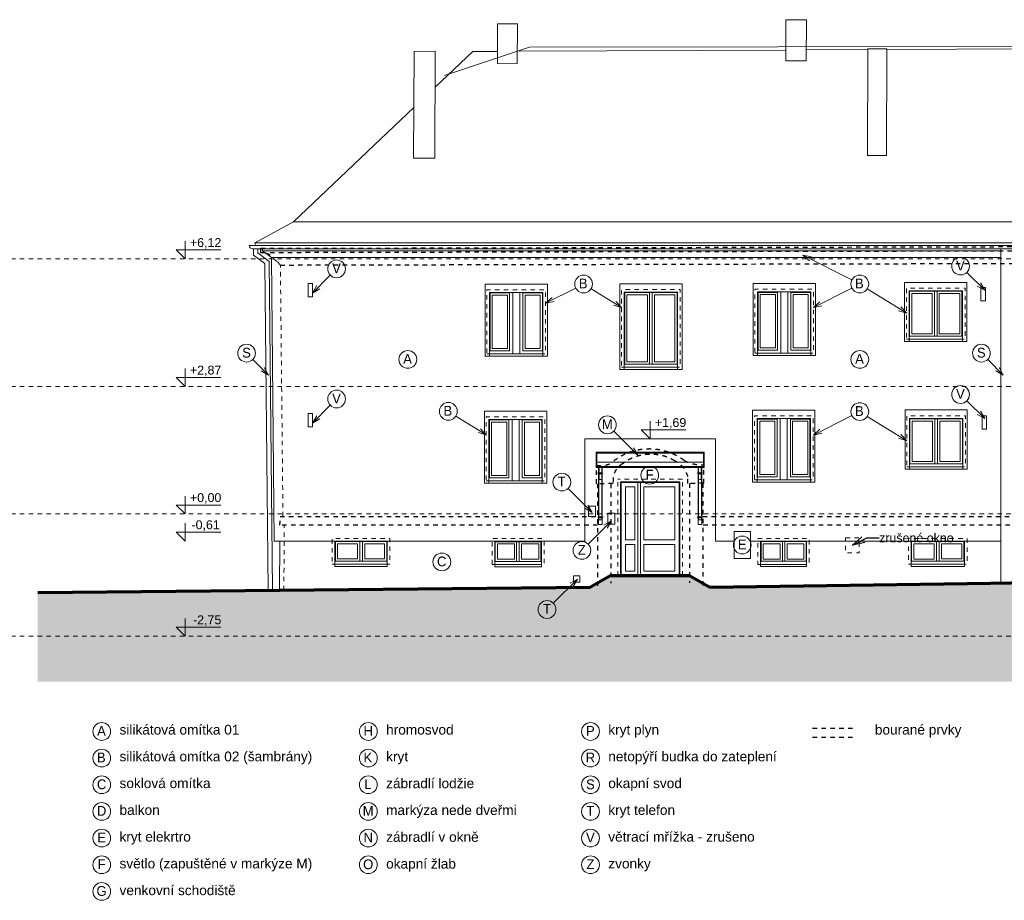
# Model space of a CAD drawing. Extents: x -2490 to 234697, y -105219 to -45378.
# Tile 5 of 15: x 15994 to 38154, y -67867 to -48050. Entities that reach past the tile are written whole.
import ezdxf

# ---------------------------------------------------------------- set-up
doc = ezdxf.new("R2010")
doc.units = 0
doc.header["$MEASUREMENT"] = 0
for name, pattern in [('ČERCHOVANÁ2', [5, 2.5, -1.25, 0, -1.25]), ('čárkovaná S', [200, 100, -100]), ('ČÁRKOVANÁ2', [9.525, 6.35, -3.175])]:
    doc.linetypes.add(name, pattern=pattern)
doc.layers.add('2D kreslení - obecné_Číslo_pera__241', color=9, linetype='Continuous', lineweight=13, true_color=0x808080)
doc.layers.add('vodorovné konstrukce_Číslo_pera__241', color=9, linetype='Continuous', lineweight=13, true_color=0x808080)
for name, color, linetype, lineweight in [('2D VÝPLNĚ_Číslo_pera__4', 91, 'Continuous', 13), ('2D ČÁRY_Číslo_pera__1', 7, 'Continuous', 15), ('2D ČÁRY_Číslo_pera__3', 150, 'Continuous', 13), ('blok F_hromosvody_Číslo_pera__1', 7, 'Continuous', 15), ('blok F_komíny_Číslo_pera__1', 7, 'Continuous', 15), ('blok F_pohled4_ADSL_Číslo_pera__1', 7, 'Continuous', 15), ('blok F_pohled4_fasáda_Číslo_pera__1', 7, 'Continuous', 15), ('blok F_pohled4_fasáda_Číslo_pera__2', 1, 'Continuous', 25), ('blok F_pohled4_fasáda_Číslo_pera__3', 150, 'Continuous', 13), ('blok F_pohled4_fasáda_Číslo_pera__6', 190, 'Continuous', 70), ('blok F_pohled4_mřížky_Číslo_pera__1', 7, 'Continuous', 15), ('blok F_pohled4_okna_Číslo_pera__1', 7, 'Continuous', 15), ('blok F_pohled4_RIS_Číslo_pera__1', 7, 'Continuous', 15), ('blok F_pohled4_střecha_Číslo_pera__1', 7, 'Continuous', 15), ('blok F_pohled4_terén_Číslo_pera__6', 190, 'Continuous', 70), ('blok F_pohled4_zvonky_Číslo_pera__1', 7, 'Continuous', 15), ('blok I_komíny_Číslo_pera__1', 7, 'Continuous', 15), ('blok I_pohled5_střecha_Číslo_pera__1', 7, 'Continuous', 15), ('KRESBA_Číslo_pera__1', 7, 'Continuous', 15), ('KRESBA_Číslo_pera__4', 91, 'Continuous', 13), ('obrys_Číslo_pera__1', 7, 'Continuous', 15), ('OSY_Číslo_pera__1', 7, 'Continuous', 15), ('POZNÁMKY.POPISKA_Číslo_pera__4', 91, 'Continuous', 13), ('POZNÁMKY.TEXT_Číslo_pera__4', 91, 'Continuous', 13), ('vodorovné konstrukce_Číslo_pera__2', 1, 'Continuous', 25), ('zdi_Číslo_pera__1', 7, 'Continuous', 15), ('čárkovaná_Číslo_pera__1', 7, 'Continuous', 15)]:
    doc.layers.add(name, color=color, linetype=linetype, lineweight=lineweight)
doc.layers.add('vodorovné konstrukce', color=7, linetype='Continuous')
doc.styles.add('GENERATED_STYLE_1', font='arial.ttf')
doc.styles.add('GENERATED_STYLE_3', font='txt')
doc.styles.get("Standard").update_dxf_attribs({"font": 'txt', "bigfont": 'BIGFONT.SHX'})
doc.dimstyles.new('GENERATED_STYLE__4', dxfattribs={"dimtxt": 0.18, "dimasz": 273.6, "dimexe": 0.18, "dimexo": 0.0625, "dimgap": 0.09, "dimtad": 0, "dimtih": 1, "dimtoh": 1, "dimdec": 4, "dimzin": 0, "dimdsep": 46, "dimtxsty": 'Standard', "dimcen": 0.09, "dimadec": 0, "dimazin": 0, "dimtfac": 1, "dimtdec": 4, "dimtmove": 0, "dimatfit": 3, "dimldrblk": 'ARROWHEAD_3', "dimfxl": 0, "dimtolj": 1, "dimtzin": 0, "dimarcsym": 0})

# ---------------------------------------------------------------- blocks, each defined once
blk = doc.blocks.new('LINE_11378', base_point=(29907, -57852))
at = {"layer": 'vodorovné konstrukce_Číslo_pera__241', "linetype": 'Continuous'}
for q in [(29363, -57308), (29740, -57756), (29811, -57685)]:
    blk.add_line((29907, -57852), q, dxfattribs=at)
blk = doc.blocks.new('LINE_11866', base_point=(28548, -60637))
at = {"layer": 'vodorovné konstrukce_Číslo_pera__241', "linetype": 'Continuous'}
for q in [(28004, -61181), (28380, -60734), (28451, -60804)]:
    blk.add_line((28548, -60637), q, dxfattribs=at)
blk = doc.blocks.new('LINE_11867', base_point=(29311, -59328))
at = {"layer": 'vodorovné konstrukce_Číslo_pera__241', "linetype": 'Continuous'}
for q in [(28788, -59851), (29144, -59425), (29215, -59496)]:
    blk.add_line((29311, -59328), q, dxfattribs=at)
blk = doc.blocks.new('LINE_11868', base_point=(28881, -59141))
at = {"layer": 'vodorovné konstrukce_Číslo_pera__241', "linetype": 'Continuous'}
for q in [(28337, -58597), (28713, -59045), (28784, -58974)]:
    blk.add_line((28881, -59141), q, dxfattribs=at)
blk = doc.blocks.new('LINE_11869', base_point=(22583, -57129))
at = {"layer": 'vodorovné konstrukce_Číslo_pera__241', "linetype": 'Continuous'}
for q in [(22985, -56727), (22680, -56962), (22750, -57033)]:
    blk.add_line((22583, -57129), q, dxfattribs=at)
blk = doc.blocks.new('LINE_11870', base_point=(22583, -54201))
at = {"layer": 'vodorovné konstrukce_Číslo_pera__241', "linetype": 'Continuous'}
for q in [(22985, -53799), (22680, -54034), (22750, -54105)]:
    blk.add_line((22583, -54201), q, dxfattribs=at)
blk = doc.blocks.new('LINE_11871', base_point=(38131, -56046))
at = {"layer": 'vodorovné konstrukce_Číslo_pera__241', "linetype": 'Continuous'}
for q in [(37780, -55695), (37964, -55950), (38035, -55879)]:
    blk.add_line((38131, -56046), q, dxfattribs=at)
blk = doc.blocks.new('LINE_11872', base_point=(21594, -56046))
at = {"layer": 'vodorovné konstrukce_Číslo_pera__241', "linetype": 'Continuous'}
for q in [(21242, -55695), (21426, -55950), (21497, -55879)]:
    blk.add_line((21594, -56046), q, dxfattribs=at)
blk = doc.blocks.new('LINE_11883', base_point=(37714, -57028))
at = {"layer": 'vodorovné konstrukce_Číslo_pera__241', "linetype": 'Continuous'}
for q in [(37311, -56625), (37546, -56931), (37617, -56861)]:
    blk.add_line((37714, -57028), q, dxfattribs=at)
blk = doc.blocks.new('LINE_11885', base_point=(37714, -54139))
at = {"layer": 'vodorovné konstrukce_Číslo_pera__241', "linetype": 'Continuous'}
for q in [(37311, -53737), (37546, -54043), (37617, -53972)]:
    blk.add_line((37714, -54139), q, dxfattribs=at)
blk = doc.blocks.new('LINE_11899', base_point=(27832, -54431))
at = {"layer": 'vodorovné konstrukce_Číslo_pera__241', "linetype": 'Continuous'}
for q in [(28508, -54089), (27976, -54302), (28021, -54391)]:
    blk.add_line((27832, -54431), q, dxfattribs=at)
blk = doc.blocks.new('LINE_11900', base_point=(29541, -54529))
at = {"layer": 'vodorovné konstrukce_Číslo_pera__241', "linetype": 'Continuous'}
for q in [(28854, -54107), (29356, -54474), (29408, -54389)]:
    blk.add_line((29541, -54529), q, dxfattribs=at)
blk = doc.blocks.new('LINE_11901', base_point=(26496, -57395))
at = {"layer": 'vodorovné konstrukce_Číslo_pera__241', "linetype": 'Continuous'}
for q in [(25809, -56972), (26311, -57340), (26363, -57254)]:
    blk.add_line((26496, -57395), q, dxfattribs=at)
blk = doc.blocks.new('LINE_11902', base_point=(33862, -54525))
at = {"layer": 'vodorovné konstrukce_Číslo_pera__241', "linetype": 'Continuous'}
for q in [(34724, -54089), (34006, -54396), (34051, -54486)]:
    blk.add_line((33862, -54525), q, dxfattribs=at)
blk = doc.blocks.new('LINE_11903', base_point=(35959, -54653))
at = {"layer": 'vodorovné konstrukce_Číslo_pera__241', "linetype": 'Continuous'}
for q in [(35070, -54107), (35826, -54513), (35773, -54598)]:
    blk.add_line((35959, -54653), q, dxfattribs=at)
blk = doc.blocks.new('LINE_11904', base_point=(33862, -57396))
at = {"layer": 'vodorovné konstrukce_Číslo_pera__241', "linetype": 'Continuous'}
for q in [(34724, -56960), (34006, -57267), (34051, -57357)]:
    blk.add_line((33862, -57396), q, dxfattribs=at)
blk = doc.blocks.new('LINE_11905', base_point=(35959, -57524))
at = {"layer": 'vodorovné konstrukce_Číslo_pera__241', "linetype": 'Continuous'}
for q in [(35070, -56978), (35826, -57384), (35773, -57469)]:
    blk.add_line((35959, -57524), q, dxfattribs=at)
blk = doc.blocks.new('LINE_11922', base_point=(33622, -53349))
at = {"layer": 'vodorovné konstrukce_Číslo_pera__241', "linetype": 'Continuous'}
for q in [(34724, -53907), (33811, -53389), (33766, -53478)]:
    blk.add_line((33622, -53349), q, dxfattribs=at)
blk = doc.blocks.new('ARROWHEAD_3')
at = {"linetype": 'Continuous'}
blk.add_line((0, 0), (-1, 0), dxfattribs=at)
at = {"linetype": 'Continuous', "flags": 128}
blk.add_lwpolyline([(-1, 0.2679), (0, 0), (-1, -0.2679)], dxfattribs=at)

msp = doc.modelspace()

# ---------------------------------------------------------------- hatches: boundary and pattern name
at = {"layer": '2D VÝPLNĚ_Číslo_pera__4', "linetype": 'Continuous'}
msp.add_hatch(color=8, dxfattribs=at).paths.add_polyline_path([(16400.4, -60939.3), (16400.4, -62947.4), (79994.4, -62947.4), (79994.4, -60469.2), (68836.6, -60504.9), (62835.6, -60510.9), (62451.1, -60407.8), (60721.3, -60407.8), (60043.4, -60589.5), (54018.6, -60647.9), (47400, -60590.9), (46958.3, -60552.2), (45179.9, -60552.2), (44817.1, -60622.9), (37843, -60726.9), (31528.3, -60823.5), (31068.1, -60557.8), (29298.5, -60557.8), (28838.2, -60823.5)], flags=0)

# ---------------------------------------------------------------- linework, layer by layer
at = {"layer": '2D kreslení - obecné_Číslo_pera__241', "color": 8, "linetype": 'Continuous'}
for centre in [(37169.7, -53595.2), (23126.9, -53657.3), (28686, -53997.8), (34901.8, -53997.8), (21101.1, -55553.6), (37638.8, -55553.6), (24730, -55694.9), (34901.8, -55694.9), (37169.7, -56484), (23126.9, -56585.3), (25641.2, -56863.4), (34901.8, -56868.8), (29222, -57166.7), (28195.4, -58455.9), (30173.5, -58300.7), (28647.1, -59992.3), (32256.7, -59871.9), (25495.1, -60252.1), (27862.3, -61322.3), (17840.7, -64067.1), (23840.7, -64067.1), (28840.7, -64067.1), (17840.7, -64667.1), (23840.7, -64667.1), (28840.7, -64667.1), (17840.7, -65267.1), (23840.7, -65267.1), (28840.7, -65267.1), (17840.7, -65867.1), (23840.7, -65867.1), (28840.7, -65867.1), (17840.7, -66467.1), (23840.7, -66467.1), (28840.7, -66467.1), (17840.7, -67067.1), (23840.7, -67067.1), (28840.7, -67067.1), (17840.7, -67667.1)]:
    msp.add_circle(centre, 200, dxfattribs=at)
at = {"layer": '2D ČÁRY_Číslo_pera__1', "color": 8, "linetype": 'Continuous'}
for p, q in [((22155.4, -52596.5), (71801.5, -52596.5)), ((21160.7, -53132.9), (72796.2, -53132.9)), ((21285.5, -53074.7), (72671.5, -53074.7)), ((21236.3, -53207.9), (72721.8, -53207.9)), ((21253.2, -53345.9), (21253.2, -53207.9)), ((21353.2, -53295.9), (21353.2, -53207.9)), ((21459.8, -53252.2), (38076.6, -53252.2)), ((21659.8, -53402.2), (38076.6, -53402.2)), ((38076.6, -53207.9), (38076.6, -60723.4)), ((21724.9, -59782.9), (28713.4, -59782.9)), ((31652.3, -59782.9), (32071.8, -59782.9)), ((32441.6, -59782.9), (38076.6, -59782.9))]:
    msp.add_line(p, q, dxfattribs=at)
at = {"layer": '2D ČÁRY_Číslo_pera__1', "color": 8, "linetype": 'Continuous', "flags": 128}
for points in [[(27771, -55568.9), (27771, -55618.9), (27871, -55618.9), (27871, -53997.8), (26471, -53997.8), (26471, -55618.9), (26571, -55618.9), (26571, -55568.9)], [(30801, -55870.9), (30801, -55920.9), (30901, -55920.9), (30901, -53990.8), (29501, -53990.8), (29501, -55920.9), (29601, -55920.9), (29601, -55870.9)], [(33801.8, -55555.9), (33801.8, -55605.9), (33901.8, -55605.9), (33901.8, -53984.8), (32501.8, -53984.8), (32501.8, -55605.9), (32601.8, -55605.9), (32601.8, -55555.9)], [(37210.2, -55241.9), (37210.2, -55291.9), (37310.2, -55291.9), (37310.2, -53960.8), (35910.2, -53960.8), (35910.2, -55291.9), (36010.2, -55291.9), (36010.2, -55241.9)], [(30231, -55800.9), (30231, -54191.9), (30171, -54191.9), (30171, -55800.9)], [(36640.2, -55171.9), (36640.2, -54161.9), (36580.2, -54161.9), (36580.2, -55171.9)], [(27756.2, -58427.4), (27756.2, -58477.4), (27856.2, -58477.4), (27856.2, -56856.4), (26456.2, -56856.4), (26456.2, -58477.4), (26556.2, -58477.4), (26556.2, -58427.4)], [(33790.3, -58406.3), (33790.3, -58456.3), (33890.3, -58456.3), (33890.3, -56835.2), (32490.3, -56835.2), (32490.3, -58456.3), (32590.3, -58456.3), (32590.3, -58406.3)], [(37220.6, -58112.9), (37220.6, -58162.9), (37320.6, -58162.9), (37320.6, -56831.8), (35920.6, -56831.8), (35920.6, -58162.9), (36020.6, -58162.9), (36020.6, -58112.9)], [(36650.6, -58042.9), (36650.6, -57032.9), (36590.6, -57032.9), (36590.6, -58042.9)], [(23708.9, -60234.9), (23708.9, -59792.9), (23648.9, -59792.9), (23648.9, -60234.9)], [(27238.6, -60239.9), (27238.6, -59797.9), (27178.6, -59797.9), (27178.6, -60239.9)], [(33218.2, -60236.9), (33218.2, -59794.9), (33158.2, -59794.9), (33158.2, -60236.9)], [(36687.4, -60234.9), (36687.4, -59792.9), (36627.4, -59792.9), (36627.4, -60234.9)]]:
    msp.add_lwpolyline(points, dxfattribs=at)
at = {"layer": '2D ČÁRY_Číslo_pera__1', "color": 8, "linetype": 'čárkovaná S', "flags": 128}
for points in [[(26511, -55568.9), (27831, -55568.9), (27831, -54128.9), (26511, -54128.9)], [(29541, -55870.9), (30861, -55870.9), (30861, -54121.9), (29541, -54121.9)], [(32541.8, -55555.9), (33861.8, -55555.9), (33861.8, -54115.9), (32541.8, -54115.9)], [(35950.2, -55241.9), (37270.2, -55241.9), (37270.2, -54091.9), (35950.2, -54091.9)], [(26496.2, -58427.4), (27816.2, -58427.4), (27816.2, -56987.4), (26496.2, -56987.4)], [(32530.3, -58406.3), (33850.3, -58406.3), (33850.3, -56966.3), (32530.3, -56966.3)], [(35960.6, -58112.9), (37280.6, -58112.9), (37280.6, -56962.9), (35960.6, -56962.9)], [(23028.6, -60304.9), (24327.8, -60304.9), (24327.8, -59722.9), (23028.6, -59722.9)], [(26625.1, -60309.9), (27794.2, -60309.9), (27794.2, -59727.9), (26625.1, -59727.9)], [(32609.5, -60306.9), (33765.7, -60306.9), (33765.7, -59724.9), (32609.5, -59724.9)], [(35997.2, -60304.9), (37316.3, -60304.9), (37316.3, -59722.9), (35997.2, -59722.9)]]:
    msp.add_lwpolyline(points, close=True, dxfattribs=at)
at = {"layer": '2D ČÁRY_Číslo_pera__1', "color": 8, "linetype": 'Continuous', "flags": 128}
for points in [[(26571, -55568.9), (27771, -55568.9), (27771, -54188.9), (26571, -54188.9)], [(26581, -55498.9), (27021, -55498.9), (27021, -54198.9), (26581, -54198.9)], [(26631, -55448.9), (26971, -55448.9), (26971, -54248.9), (26631, -54248.9)], [(27761, -55498.9), (27321, -55498.9), (27321, -54198.9), (27761, -54198.9)], [(27711, -55448.9), (27371, -55448.9), (27371, -54248.9), (27711, -54248.9)], [(29601, -55870.9), (30801, -55870.9), (30801, -54181.9), (29601, -54181.9)], [(29611, -55800.9), (30791, -55800.9), (30791, -54191.9), (29611, -54191.9)], [(29661, -55750.9), (30121, -55750.9), (30121, -54241.9), (29661, -54241.9)], [(30281, -55750.9), (30741, -55750.9), (30741, -54241.9), (30281, -54241.9)], [(32601.8, -55555.9), (33801.8, -55555.9), (33801.8, -54175.9), (32601.8, -54175.9)], [(32611.8, -55485.9), (33051.8, -55485.9), (33051.8, -54185.9), (32611.8, -54185.9)], [(32661.8, -55435.9), (33001.8, -55435.9), (33001.8, -54235.9), (32661.8, -54235.9)], [(33791.8, -55485.9), (33351.8, -55485.9), (33351.8, -54185.9), (33791.8, -54185.9)], [(33741.8, -55435.9), (33401.8, -55435.9), (33401.8, -54235.9), (33741.8, -54235.9)], [(36010.2, -55241.9), (37210.2, -55241.9), (37210.2, -54151.9), (36010.2, -54151.9)], [(36020.2, -55171.9), (37200.2, -55171.9), (37200.2, -54161.9), (36020.2, -54161.9)], [(36070.2, -55121.9), (36530.2, -55121.9), (36530.2, -54211.9), (36070.2, -54211.9)], [(36690.2, -55121.9), (37150.2, -55121.9), (37150.2, -54211.9), (36690.2, -54211.9)], [(26556.2, -58427.4), (27756.2, -58427.4), (27756.2, -57047.4), (26556.2, -57047.4)], [(26566.2, -58357.4), (27006.2, -58357.4), (27006.2, -57057.4), (26566.2, -57057.4)], [(26616.2, -58307.4), (26956.2, -58307.4), (26956.2, -57107.4), (26616.2, -57107.4)], [(27746.2, -58357.4), (27306.2, -58357.4), (27306.2, -57057.4), (27746.2, -57057.4)], [(27696.2, -58307.4), (27356.2, -58307.4), (27356.2, -57107.4), (27696.2, -57107.4)], [(32590.3, -58406.3), (33790.3, -58406.3), (33790.3, -57026.3), (32590.3, -57026.3)], [(32600.3, -58336.3), (33040.3, -58336.3), (33040.3, -57036.3), (32600.3, -57036.3)], [(32650.3, -58286.3), (32990.3, -58286.3), (32990.3, -57086.3), (32650.3, -57086.3)], [(33780.3, -58336.3), (33340.3, -58336.3), (33340.3, -57036.3), (33780.3, -57036.3)], [(33730.3, -58286.3), (33390.3, -58286.3), (33390.3, -57086.3), (33730.3, -57086.3)], [(36020.6, -58112.9), (37220.6, -58112.9), (37220.6, -57022.9), (36020.6, -57022.9)], [(36030.6, -58042.9), (37210.6, -58042.9), (37210.6, -57032.9), (36030.6, -57032.9)], [(36080.6, -57992.9), (36540.6, -57992.9), (36540.6, -57082.9), (36080.6, -57082.9)], [(36700.6, -57992.9), (37160.6, -57992.9), (37160.6, -57082.9), (36700.6, -57082.9)], [(29967.9, -60557.8), (29967.9, -58462.9), (29907.9, -58462.9), (29907.9, -60557.8)], [(29837.9, -59757.8), (29837.9, -58562.9), (29627.9, -58562.9), (29627.9, -59757.8)], [(30737.9, -58562.9), (30037.9, -58562.9), (30037.9, -59757.8), (30737.9, -59757.8)], [(23088.6, -60304.9), (24267.8, -60304.9), (24267.8, -59782.9), (23088.6, -59782.9)], [(23098.6, -60234.9), (24257.8, -60234.9), (24257.8, -59792.9), (23098.6, -59792.9)], [(26685.1, -60309.9), (27734.2, -60309.9), (27734.2, -59787.9), (26685.1, -59787.9)], [(26695.1, -60239.9), (27724.2, -60239.9), (27724.2, -59797.9), (26695.1, -59797.9)], [(32669.5, -60306.9), (33705.7, -60306.9), (33705.7, -59784.9), (32669.5, -59784.9)], [(32679.5, -60236.9), (33695.7, -60236.9), (33695.7, -59794.9), (32679.5, -59794.9)], [(36057.2, -60304.9), (37256.3, -60304.9), (37256.3, -59782.9), (36057.2, -59782.9)], [(36067.2, -60234.9), (37246.3, -60234.9), (37246.3, -59792.9), (36067.2, -59792.9)], [(23148.6, -60184.9), (23598.9, -60184.9), (23598.9, -59842.9), (23148.6, -59842.9)], [(24207.8, -60184.9), (24207.8, -59842.9), (23758.9, -59842.9), (23758.9, -60184.9)], [(26745.1, -60189.9), (27128.6, -60189.9), (27128.6, -59847.9), (26745.1, -59847.9)], [(27674.2, -60189.9), (27674.2, -59847.9), (27288.6, -59847.9), (27288.6, -60189.9)], [(29837.9, -60457.8), (29837.9, -59857.8), (29627.9, -59857.8), (29627.9, -60457.8)], [(30737.9, -59857.8), (30037.9, -59857.8), (30037.9, -60457.8), (30737.9, -60457.8)], [(32729.5, -60186.9), (33108.2, -60186.9), (33108.2, -59844.9), (32729.5, -59844.9)], [(33645.7, -60186.9), (33645.7, -59844.9), (33268.2, -59844.9), (33268.2, -60186.9)], [(36117.2, -60186.9), (36577.4, -60186.9), (36577.4, -59842.9), (36117.2, -59842.9)], [(37196.3, -60184.9), (37196.3, -59842.9), (36737.4, -59842.9), (36737.4, -60184.9)], [(23088.6, -60304.9), (24267.8, -60304.9), (24267.8, -60354.9), (23088.6, -60354.9)], [(26685.1, -60309.9), (27734.2, -60309.9), (27734.2, -60359.9), (26685.1, -60359.9)], [(32669.5, -60306.9), (33705.7, -60306.9), (33705.7, -60356.9), (32669.5, -60356.9)], [(36057.2, -60304.9), (37256.3, -60304.9), (37256.3, -60354.9), (36057.2, -60354.9)]]:
    msp.add_lwpolyline(points, close=True, dxfattribs=at)
at = {"layer": '2D ČÁRY_Číslo_pera__3', "color": 8, "linetype": 'čárkovaná S'}
for p, q in [((234697.5, -53432.2), (-2489.7, -53432.2)), ((234697.5, -56302.2), (-2489.7, -56302.2)), ((234697.5, -59172.2), (-2489.7, -59172.2)), ((234697.5, -61922.2), (-2489.7, -61922.2))]:
    msp.add_line(p, q, dxfattribs=at)
at = {"layer": 'blok F_hromosvody_Číslo_pera__1', "color": 8, "linetype": 'Continuous'}
for p, q in [((25552.1, -49306.9), (27467.3, -48666.9)), ((27467.3, -48666.9), (55327.2, -48638.9))]:
    msp.add_line(p, q, dxfattribs=at)
at = {"layer": 'blok F_komíny_Číslo_pera__1', "color": 8, "linetype": 'Continuous'}
for p, q in [((33236.3, -48973.6), (33240, -48049.9)), ((33240, -48049.9), (33700, -48049.9)), ((33696.3, -48973.6), (33700, -48049.9)), ((26747.4, -49040.8), (26751, -48140.9)), ((26751, -48140.9), (27196, -48140.9)), ((27192.5, -49036.9), (27196, -48140.9)), ((35073, -51103.3), (35082.7, -48705.9)), ((35082.7, -48705.9), (35510.5, -48705.9)), ((35500.9, -51103.3), (35510.5, -48705.9)), ((24860.1, -51157.3), (24869.7, -48766.9)), ((24869.7, -48766.9), (25348, -48757.9)), ((25338.4, -51165.8), (25348, -48757.9)), ((33236.3, -48973.6), (33696.3, -48973.6)), ((27192.5, -49036.9), (26747.4, -49040.8)), ((24860.1, -51157.3), (24860.1, -51165.8)), ((24860.1, -51165.8), (25338.4, -51165.8)), ((35073, -51103.3), (35500.9, -51103.3))]:
    msp.add_line(p, q, dxfattribs=at)
at = {"layer": 'blok F_pohled4_ADSL_Číslo_pera__1', "color": 8, "linetype": 'Continuous', "flags": 128}
for points in [[(28795.7, -58999.8), (28955.7, -58999.8), (28955.7, -59229.8), (28795.7, -59229.8)], [(28460.9, -60568.4), (28600.9, -60568.4), (28600.9, -60708.4), (28460.9, -60708.4)]]:
    msp.add_lwpolyline(points, close=True, dxfattribs=at)
at = {"layer": 'blok F_pohled4_fasáda_Číslo_pera__1', "color": 8, "linetype": 'Continuous'}
for p, q in [((21724.9, -59782.9), (21659.8, -53402.2)), ((21586.2, -60891), (21511.2, -53539.4)), ((21686.2, -60890.1), (21610.7, -53489)), ((21840.9, -60887.4), (21845.1, -59782.9))]:
    msp.add_line(p, q, dxfattribs=at)
at = {"layer": 'blok F_pohled4_fasáda_Číslo_pera__2', "color": 8, "linetype": 'čárkovaná S'}
for p, q in [((21421, -53194.9), (72527.3, -53079.9)), ((72528.3, -53179.9), (21421, -53294.9)), ((21421, -53294.9), (21421, -53194.9)), ((21505.3, -53294.9), (21421, -53294.9)), ((21595.2, -53323.9), (21505.3, -53294.9)), ((21782.7, -53487.9), (21595.2, -53323.9)), ((21861.5, -53570.9), (21782.7, -53487.9)), ((21861.5, -53570.9), (72097.2, -53461.9)), ((28977, -58493), (28977.3, -58076)), ((31392.8, -58481.9), (31393.1, -58064.9)), ((29349, -58488.9), (28977, -58493)), ((29001.2, -58492.8), (29001.2, -60832.4)), ((29298.5, -58489.5), (29298.5, -60729.3)), ((29349.7, -58358.9), (29349, -58488.9)), ((31034.6, -58485.9), (31033.9, -58331.9)), ((31392.8, -58481.9), (31034.6, -58485.9)), ((31068.1, -58485.5), (31068.1, -60719.6)), ((31365.3, -58482.2), (31365.3, -60840)), ((21852.1, -59426.9), (21853.4, -59226.9)), ((21853.4, -59226.9), (29001.2, -59227.7)), ((31365.3, -59228), (44878.2, -59229.6)), ((29001.2, -59427.6), (21852.1, -59426.9)), ((44878.2, -59429.2), (31365.3, -59427.8))]:
    msp.add_line(p, q, dxfattribs=at)
for centre, major_axis, ratio, start_param, end_param in [((30163.7, -59032.4), (1269.7, 369.2), 0.9993927, 0.6520773, 2.0007982), ((30170.7, -58813.7), (196.6, 959.9), 0.9999899, 0.202165, 0.8590695), ((30224.5, -58805.7), (-797.2, 560.1), 0.9982605, 4.7681014, 5.3794605), ((29071.5, -57566.1), (483.5, -194.3), 0.9949879, 4.9107799, 5.5444256), ((29759, -58404.7), (-265.8, -316), 0.9961554, 4.3131308, 5.2985427), ((30494.2, -58484.8), (91.6, 553.4), 0.9999784, 5.1524988, 5.9966451), ((31338.8, -57239.8), (51.2, -825.3), 0.9995426, 5.72997, 6.2869051)]:
    msp.add_ellipse(centre, major_axis=major_axis, ratio=ratio, start_param=start_param, end_param=end_param, dxfattribs=at)
at = {"layer": 'blok F_pohled4_fasáda_Číslo_pera__3', "color": 8, "linetype": 'čárkovaná S'}
for p, q in [((21919.2, -59226.9), (21861.5, -53570.9)), ((21940.9, -60887.7), (21946.5, -59426.9))]:
    msp.add_line(p, q, dxfattribs=at)
at = {"layer": 'blok F_pohled4_fasáda_Číslo_pera__6', "color": 8, "linetype": 'Continuous'}
msp.add_line((29298.5, -60557.8), (31068.1, -60557.8), dxfattribs=at)
at = {"layer": 'blok F_pohled4_mřížky_Číslo_pera__1', "color": 8, "linetype": 'Continuous', "flags": 128}
for points in [[(22482.9, -53986.5), (22582.9, -53986.5), (22582.9, -54286.5), (22482.9, -54286.5)], [(37629, -54074.5), (37729, -54074.5), (37729, -54374.5), (37629, -54374.5)], [(22482.9, -56914.5), (22582.9, -56914.5), (22582.9, -57214.5), (22482.9, -57214.5)], [(37654, -56963.2), (37754, -56963.2), (37754, -57263.2), (37654, -57263.2)]]:
    msp.add_lwpolyline(points, close=True, dxfattribs=at)
at = {"layer": 'blok F_pohled4_okna_Číslo_pera__1', "color": 8, "linetype": 'Continuous', "flags": 128}
msp.add_lwpolyline([(31652.3, -59782.9), (31652.3, -57482.9), (28713.4, -57482.9), (28713.4, -59782.9)], dxfattribs=at)
at = {"layer": 'blok F_pohled4_okna_Číslo_pera__1', "color": 8, "linetype": 'čárkovaná S', "flags": 128}
msp.add_lwpolyline([(34583, -59710.9), (34884.4, -59710.9), (34884.4, -60048.9), (34583, -60048.9)], close=True, dxfattribs=at)
at = {"layer": 'blok F_pohled4_RIS_Číslo_pera__1', "color": 8, "linetype": 'Continuous', "flags": 128}
msp.add_lwpolyline([(32071.8, -59569.9), (32441.6, -59569.9), (32441.6, -60171.9), (32071.8, -60171.9)], close=True, dxfattribs=at)
at = {"layer": 'blok F_pohled4_střecha_Číslo_pera__1', "color": 8, "linetype": 'Continuous'}
for p, q in [((27185.4, -48761.1), (33237.3, -48731.9)), ((33697.3, -48729.6), (35082.6, -48722.9)), ((35510.4, -48720.9), (40778, -48695.4)), ((25344.8, -49572), (26194.8, -48765.9)), ((26194.8, -48765.9), (26748.5, -48763.2)), ((22155.4, -52596.5), (24864.7, -50027.3))]:
    msp.add_line(p, q, dxfattribs=at)
at = {"layer": 'blok F_pohled4_terén_Číslo_pera__6', "color": 8, "linetype": 'Continuous'}
for p, q in [((29298.5, -60557.8), (28838.2, -60823.5)), ((31068.1, -60557.8), (31528.3, -60823.5)), ((37843, -60726.9), (44817.1, -60622.9)), ((16400.4, -60939.3), (28838.2, -60823.5)), ((31528.3, -60823.5), (37843, -60726.9))]:
    msp.add_line(p, q, dxfattribs=at)
at = {"layer": 'blok F_pohled4_zvonky_Číslo_pera__1', "color": 8, "linetype": 'Continuous', "flags": 128}
msp.add_lwpolyline([(29230.9, -59155.5), (29390.9, -59155.5), (29390.9, -59405.5), (29230.9, -59405.5)], close=True, dxfattribs=at)
at = {"layer": 'blok I_komíny_Číslo_pera__1', "color": 8, "linetype": 'čárkovaná S'}
for p, q in [((29457.9, -60557.8), (29457.9, -58392.9)), ((30907.9, -58392.9), (29457.9, -58392.9)), ((30907.9, -60557.8), (30907.9, -58392.9))]:
    msp.add_line(p, q, dxfattribs=at)
at = {"layer": 'blok I_komíny_Číslo_pera__1', "color": 8, "linetype": 'Continuous'}
for p, q in [((29517.9, -60557.8), (29517.9, -58452.9)), ((30847.9, -58452.9), (29517.9, -58452.9)), ((29527.9, -60557.8), (29527.9, -58462.9)), ((30837.9, -58462.9), (29527.9, -58462.9)), ((30837.9, -60557.8), (30837.9, -58462.9)), ((30847.9, -60557.8), (30847.9, -58452.9))]:
    msp.add_line(p, q, dxfattribs=at)
at = {"layer": 'blok I_pohled5_střecha_Číslo_pera__1', "color": 8, "linetype": 'Continuous'}
for p, q in [((27091, -54188.9), (27091, -55568.9)), ((27251, -54188.9), (27251, -55568.9)), ((33121.8, -54175.9), (33121.8, -55555.9)), ((33281.8, -54175.9), (33281.8, -55555.9)), ((27076.2, -57047.4), (27076.2, -58427.4)), ((27236.2, -57047.4), (27236.2, -58427.4)), ((33110.3, -57026.3), (33110.3, -58406.3)), ((33270.3, -57026.3), (33270.3, -58406.3))]:
    msp.add_line(p, q, dxfattribs=at)
at = {"layer": 'KRESBA_Číslo_pera__1', "color": 8, "linetype": 'Continuous'}
for p, q in [((21302.7, -53110.8), (21285.5, -53074.7)), ((28967.9, -57782.9), (31397.9, -57782.9)), ((28967.9, -57782.9), (28967.9, -58124)), ((31382.9, -57807.9), (28982.9, -57807.9)), ((28982.9, -57807.9), (28982.9, -58107.9)), ((31382.9, -57807.9), (31382.9, -58107.9)), ((31397.9, -57782.9), (31397.9, -58124)), ((28982.9, -58007.9), (31382.9, -58007.9)), ((28971.1, -58127.9), (31394.6, -58127.9)), ((28982.9, -58107.9), (31382.9, -58107.9)), ((29022.9, -58107.9), (29022.9, -59407.9)), ((29027.9, -58112.9), (29027.9, -59307.9)), ((29097.9, -58112.9), (29097.9, -59307.9)), ((29102.9, -58107.9), (29102.9, -59407.9)), ((31262.9, -58107.9), (31262.9, -59407.9)), ((31267.9, -58112.9), (31267.9, -59307.9)), ((31337.9, -58112.9), (31337.9, -59307.9)), ((31342.9, -58107.9), (31342.9, -59407.9)), ((29097.9, -59307.9), (29027.9, -59307.9)), ((31267.9, -59307.9), (31337.9, -59307.9)), ((29102.9, -59407.9), (29022.9, -59407.9)), ((31262.9, -59407.9), (31342.9, -59407.9))]:
    msp.add_line(p, q, dxfattribs=at)
at = {"layer": 'KRESBA_Číslo_pera__1', "color": 8, "linetype": 'Continuous', "flags": 128}
for points in [[(36010.2, -55291.9), (37210.2, -55291.9), (37210.2, -55241.9), (36010.2, -55241.9)], [(26571, -55618.9), (27771, -55618.9), (27771, -55568.9), (26571, -55568.9)], [(32601.8, -55605.9), (33801.8, -55605.9), (33801.8, -55555.9), (32601.8, -55555.9)], [(29601, -55920.9), (30801, -55920.9), (30801, -55870.9), (29601, -55870.9)], [(36020.6, -58162.9), (37220.6, -58162.9), (37220.6, -58112.9), (36020.6, -58112.9)], [(26556.2, -58477.4), (27756.2, -58477.4), (27756.2, -58427.4), (26556.2, -58427.4)], [(32590.3, -58456.3), (33790.3, -58456.3), (33790.3, -58406.3), (32590.3, -58406.3)]]:
    msp.add_lwpolyline(points, close=True, dxfattribs=at)
for points in [[(28971.1, -58127.9, -0.6077044), (28969.1, -58121.1), (28982.9, -58107.9)], [(31394.6, -58127.9, 0.6077044), (31396.6, -58121.1), (31382.9, -58107.9)]]:
    msp.add_lwpolyline(points, format="xyb", dxfattribs=at)
at = {"layer": 'KRESBA_Číslo_pera__1', "color": 8, "linetype": 'Continuous'}
for centre in [(29064.3, -58257.9), (31301.4, -58257.9), (29064.3, -59247.9), (31301.4, -59247.9)]:
    msp.add_circle(centre, 20, dxfattribs=at)
at = {"layer": 'KRESBA_Číslo_pera__4', "color": 8, "linetype": 'Continuous', "flags": 128}
for points in [[(19718.6, -53032.2), (19718.6, -53432.2), (19518.6, -53232.2), (20518.6, -53232.2)], [(19718.6, -55902.2), (19718.6, -56302.2), (19518.6, -56102.2), (20518.6, -56102.2)], [(30182.9, -57082.9), (30182.9, -57482.9), (29982.9, -57282.9), (30982.9, -57282.9)], [(19718.6, -58772.2), (19718.6, -59172.2), (19518.6, -58972.2), (20518.6, -58972.2)], [(19718.6, -59382.9), (19718.6, -59782.9), (19518.6, -59582.9), (20518.6, -59582.9)], [(19718.6, -61522.2), (19718.6, -61922.2), (19518.6, -61722.2), (20518.6, -61722.2)]]:
    msp.add_lwpolyline(points, dxfattribs=at)
at = {"layer": 'obrys_Číslo_pera__1', "color": 8, "linetype": 'Continuous'}
for p, q in [((21285.5, -53074.7), (22155.4, -52596.5)), ((21511.2, -53539.4), (21253.2, -53345.9)), ((21610.7, -53489), (21353.2, -53295.9)), ((21459.8, -53202.2), (21459.8, -53252.2))]:
    msp.add_line(p, q, dxfattribs=at)
msp.add_arc((21235.7, -53132.9), 75, 180, 270.43391, dxfattribs=at)
at = {"layer": 'OSY_Číslo_pera__1', "color": 8, "linetype": 'ČERCHOVANÁ2'}
for p, q in [((28996.2, -58257.9), (29129.5, -58257.9)), ((31234.7, -58257.9), (31368, -58257.9)), ((28997.7, -59247.9), (29131, -59247.9)), ((31234.7, -59247.9), (31368, -59247.9))]:
    msp.add_line(p, q, dxfattribs=at)
at = {"layer": 'vodorovné konstrukce_Číslo_pera__2', "color": 8, "linetype": 'čárkovaná S'}
for p, q in [((33840.7, -63992.1), (34840.7, -63992.1)), ((33840.7, -64192.1), (34840.7, -64192.1))]:
    msp.add_line(p, q, dxfattribs=at)
at = {"layer": 'zdi_Číslo_pera__1', "color": 8, "linetype": 'Continuous'}
msp.add_line((21459.8, -53252.2), (21659.8, -53402.2), dxfattribs=at)
at = {"layer": 'čárkovaná_Číslo_pera__1', "color": 8, "linetype": 'ČÁRKOVANÁ2'}
for p, q in [((29102.9, -58112.9), (29022.9, -58112.9)), ((29092.9, -58117.9), (29032.9, -58117.9)), ((29032.9, -58401), (29032.9, -58117.9)), ((29092.9, -58401), (29092.9, -58117.9)), ((31262.9, -58112.9), (31342.9, -58112.9)), ((31272.9, -58117.9), (31332.9, -58117.9)), ((31272.9, -58401), (31272.9, -58117.9)), ((31332.9, -58401), (31332.9, -58117.9)), ((29032.9, -58401), (29092.9, -58401)), ((31332.9, -58401), (31272.9, -58401))]:
    msp.add_line(p, q, dxfattribs=at)

# ---------------------------------------------------------------- block references
at = {"layer": 'vodorovné konstrukce', "color": 8, "linetype": 'Continuous'}
for name, p in [('LINE_11922', (33622.2, -53349.1)), ('LINE_11870', (22582.9, -54201.3)), ('LINE_11885', (37713.7, -54139.2)), ('LINE_11899', (27831.7, -54431.2)), ('LINE_11900', (29541, -54529.2)), ('LINE_11902', (33861.8, -54525.2)), ('LINE_11903', (35958.5, -54653.3)), ('LINE_11872', (21593.7, -56046.2)), ('LINE_11871', (38131.4, -56046.2)), ('LINE_11869', (22582.9, -57129.3)), ('LINE_11883', (37713.7, -57028)), ('LINE_11901', (26496.2, -57394.8)), ('LINE_11904', (33861.8, -57396.2)), ('LINE_11905', (35958.5, -57524.3)), ('LINE_11378', (29907.4, -57852.1)), ('LINE_11868', (28880.8, -59141.3)), ('LINE_11867', (29311.2, -59328.2)), ('LINE_11866', (28547.7, -60636.9))]:
    msp.add_blockref(name, p, dxfattribs=at)

# ---------------------------------------------------------------- texts
at = {"layer": 'POZNÁMKY.POPISKA_Číslo_pera__4', "color": 8, "linetype": 'Continuous', "insert": (35336.2, -59712.3), "char_height": 200, "width": 1642.061, "attachment_point": 4, "style": 'GENERATED_STYLE_1'}
msp.add_mtext('{zrušené okno}', dxfattribs=at)
at = {"layer": 'POZNÁMKY.TEXT_Číslo_pera__4', "color": 8, "linetype": 'Continuous'}
for s, insert, char_height, attachment_point, style in [('{+6,12}', (19825.6, -53083.7), 200, 4, 'GENERATED_STYLE_1'), ('{V}', (23026.3, -53644.7), 220, 4, 'GENERATED_STYLE_3'), ('{V}', (37069.1, -53582.7), 220, 4, 'GENERATED_STYLE_3'), ('{B}', (28577.4, -53985.2), 220, 4, 'GENERATED_STYLE_3'), ('{B}', (34793.2, -53985.2), 220, 4, 'GENERATED_STYLE_3'), ('{S}', (21000.5, -55544.9), 220, 4, 'GENERATED_STYLE_3'), ('{A}', (24625.4, -55682.3), 220, 4, 'GENERATED_STYLE_3'), ('{A}', (34797.2, -55682.3), 220, 4, 'GENERATED_STYLE_3'), ('{S}', (37538.2, -55544.9), 220, 4, 'GENERATED_STYLE_3'), ('{+2,87}', (19825.6, -55953.7), 200, 4, 'GENERATED_STYLE_1'), ('{V}', (23026.3, -56572.7), 220, 4, 'GENERATED_STYLE_3'), ('{V}', (37069.1, -56471.4), 220, 4, 'GENERATED_STYLE_3'), ('{B}', (25532.6, -56850.8), 220, 4, 'GENERATED_STYLE_3'), ('{B}', (34793.2, -56856.2), 220, 4, 'GENERATED_STYLE_3'), ('{M}', (29096.3, -57154.1), 220, 4, 'GENERATED_STYLE_3'), ('{+1,69}', (30289.8, -57134.4), 200, 4, 'GENERATED_STYLE_1'), ('{F}', (30081, -58288.2), 220, 4, 'GENERATED_STYLE_3'), ('{T}', (28102.9, -58443.3), 220, 4, 'GENERATED_STYLE_3'), ('{+0,00}', (19825.6, -58823.7), 200, 4, 'GENERATED_STYLE_1'), ('{-0,61}', (19860.3, -59434.4), 200, 4, 'GENERATED_STYLE_1'), ('{E}', (32156.1, -59859.3), 220, 4, 'GENERATED_STYLE_3'), ('{Z}', (28554.5, -59979.8), 220, 4, 'GENERATED_STYLE_3'), ('{C}', (25386.4, -60243.2), 220, 4, 'GENERATED_STYLE_3'), ('{T}', (27769.7, -61309.8), 220, 4, 'GENERATED_STYLE_3'), ('{-2,75}', (19895.1, -61573.7), 200, 4, 'GENERATED_STYLE_1'), ('{A}', (17736.1, -64054.5), 220, 4, 'GENERATED_STYLE_3'), ('{H}', (23732.1, -64054.5), 220, 4, 'GENERATED_STYLE_3'), ('{P}', (28740.1, -64054.5), 220, 4, 'GENERATED_STYLE_3'), ('{bourané prvky}', (35240.7, -63917.3), 220, 1, 'GENERATED_STYLE_1'), ('{B}', (17732.1, -64654.5), 220, 4, 'GENERATED_STYLE_3'), ('{K}', (23732.1, -64654.5), 220, 4, 'GENERATED_STYLE_3'), ('{R}', (28732.1, -64654.5), 220, 4, 'GENERATED_STYLE_3'), ('{C}', (17732.1, -65258.1), 220, 4, 'GENERATED_STYLE_3'), ('{L}', (23748.2, -65254.5), 220, 4, 'GENERATED_STYLE_3'), ('{S}', (28740.1, -65258.3), 220, 4, 'GENERATED_STYLE_3'), ('{D}', (17732.1, -65854.5), 220, 4, 'GENERATED_STYLE_3'), ('{M}', (23715, -65854.5), 220, 4, 'GENERATED_STYLE_3'), ('{T}', (28748.2, -65854.5), 220, 4, 'GENERATED_STYLE_3'), ('{E}', (17740.1, -66454.5), 220, 4, 'GENERATED_STYLE_3'), ('{N}', (23732.1, -66454.5), 220, 4, 'GENERATED_STYLE_3'), ('{V}', (28740.1, -66454.5), 220, 4, 'GENERATED_STYLE_3'), ('{F}', (17748.2, -67054.5), 220, 4, 'GENERATED_STYLE_3'), ('{O}', (23723, -67058.1), 220, 4, 'GENERATED_STYLE_3'), ('{Z}', (28748.2, -67054.5), 220, 4, 'GENERATED_STYLE_3'), ('{G}', (17723, -67658.1), 220, 4, 'GENERATED_STYLE_3')]:
    msp.add_mtext(s, dxfattribs=dict(at, insert=insert, char_height=char_height, attachment_point=attachment_point, style=style))
at = {"layer": 'POZNÁMKY.TEXT_Číslo_pera__4', "color": 8, "linetype": 'Continuous', "char_height": 220, "attachment_point": 1, "style": 'GENERATED_STYLE_1'}
for s, insert, line_spacing_factor in [('{silikátová omítka 01\\Psilikátová omítka 02 (šambrány)\\Psoklová omítka\\Pbalkon\\Pkryt elekrtro\\Psvětlo (zapuštěné v markýze M)\\Pvenkovní schodiště}', (18240.7, -63917.3), 1.642244), ('{hromosvod\\Pkryt\\Pzábradlí lodžie\\Pmarkýza nede dveřmi\\Pzábradlí v okně\\Pokapní žlab}', (24240.7, -63917.3), 1.64511), ('{kryt plyn\\Pnetopýří budka do zateplení\\Pokapní svod\\Pkryt telefon\\Pvětrací mřížka - zrušeno\\Pzvonky}', (29240.7, -63917.3), 1.642706)]:
    msp.add_mtext(s, dxfattribs=dict(at, insert=insert, line_spacing_factor=line_spacing_factor))

# ---------------------------------------------------------------- leaders
at = {"layer": 'POZNÁMKY.POPISKA_Číslo_pera__4', "color": 8, "linetype": 'Continuous', "annotation_type": 0, "has_hookline": 1, "hookline_direction": 0, "text_width": 976.9}
msp.add_leader([(34740.6, -59877.8), (35063.4, -59712.3), (35336.2, -59712.3)], dimstyle='GENERATED_STYLE__4', dxfattribs=at)

doc.saveas('drawing.dxf')
